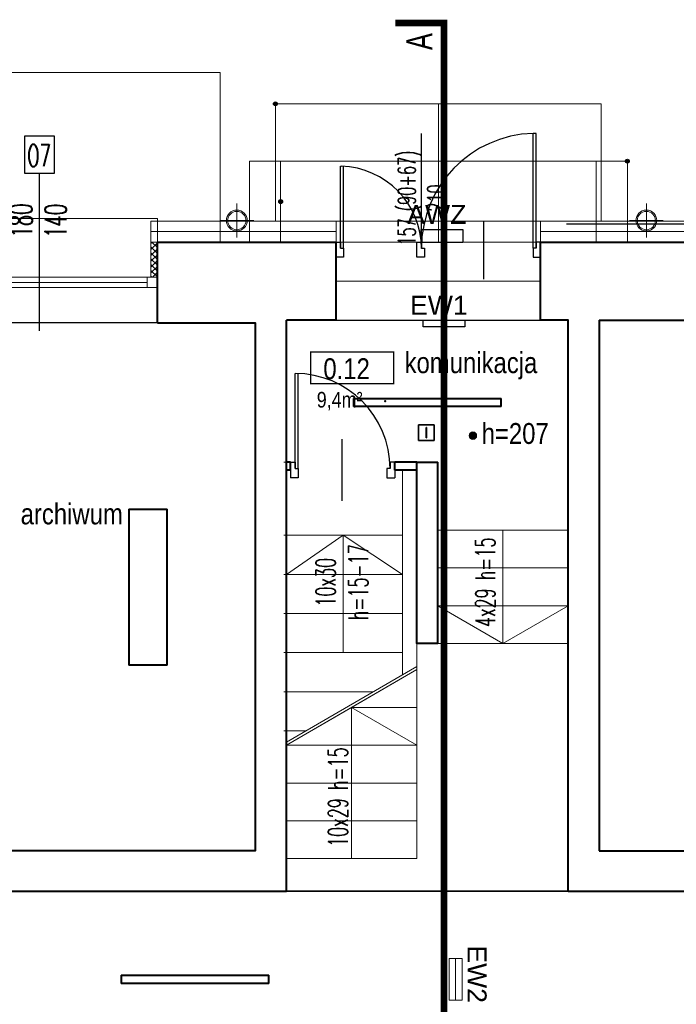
# Model space of a CAD drawing. Header units: millimetres. Extents: x -2616 to 3840, y -7331 to 10340.
# Tile 13 of 22: x 1464 to 1968, y 4896 to 5652. Entities that reach past the tile are written whole.
import ezdxf
from ezdxf.enums import TextEntityAlignment as Align

# ---------------------------------------------------------------- set-up
doc = ezdxf.new("R2010")
doc.units = ezdxf.units.MM
for name, color, linetype, lineweight in [('#Warnice UG$0$0A_KONSTR', 8, 'Continuous', 40), ('#Warnice UG$0$0A_OCIEPLENIE', 8, 'Continuous', 0), ('#Warnice UG$0$0A_OPISY POM', 8, 'Continuous', 9), ('#Warnice UG$0$0A_POMOCNICZE', 8, 'Continuous', 9), ('#Warnice UG$0$0A_STOLARKA', 8, 'Continuous', 9), ('#Warnice UG$0$A_WIDOK', 8, 'Continuous', 15)]:
    doc.layers.add(name, color=color, linetype=linetype, lineweight=lineweight)
for name, color, linetype in [('#Warnice UG$0$0A_OPISY OKIEN', 8, 'Continuous'), ('#Warnice UG$0$_a_drzwi', 8, 'Continuous'), ('#Warnice UG$0$Opisy', 8, 'Continuous'), ('DLX_BLD1_LUM', 5, 'Continuous'), ('LUXIONA', 5, 'Continuous'), ('PODKŁAD', 8, 'Continuous')]:
    doc.layers.add(name, color=color, linetype=linetype)
doc.styles.add('#Warnice UG$0$1', font='simplex.shx', dxfattribs={"width": 0.6})
doc.styles.add('#Warnice UG$0$m1_romans', font='romans.shx', dxfattribs={"width": 0.8})
doc.styles.get("Standard").update_dxf_attribs({"font": 'arial.ttf'})

# ---------------------------------------------------------------- blocks, each defined once
blk = doc.blocks.new('#Warnice UG$0$A$C1b4442ac')
at = {"layer": '#Warnice UG$0$_a_drzwi'}
for p, q in [((-5.86, 1.17), (-5.86, 89.14)), ((-3.52, 89.14), (-5.86, 89.14)), ((-3.52, 1.17), (-3.52, 89.14)), ((-153.48, 63.99), (-153.02, 63.99)), ((-153.48, 1.17), (-153.48, 63.99)), ((-151.14, 1.17), (-151.14, 63.91)), ((-157, 5.86), (-153.48, 5.86)), ((-157, -5.86), (-157, 5.86)), ((-153.48, 5.86), (-153.48, 1.17)), ((-153.48, 1.17), (-151.14, 1.17)), ((-151.14, 1.17), (-151.14, -5.86)), ((-95, 5.86), (-91.48, 5.86)), ((-95, -5.86), (-95, 5.86)), ((-91.48, 5.86), (-91.48, 1.17)), ((-91.48, 1.17), (-89.14, 1.17)), ((-89.14, 1.17), (-89.14, -5.86)), ((-5.86, 1.17), (-5.86, -5.86)), ((-3.52, 1.17), (-5.86, 1.17)), ((-3.52, 5.86), (-3.52, 1.17)), ((0, 5.86), (-3.52, 5.86)), ((0, -5.86), (0, 5.86)), ((-151.14, -5.86), (-157, -5.86)), ((-89.14, -5.86), (-95, -5.86)), ((-5.86, -5.86), (0, -5.86))]:
    blk.add_line(p, q, dxfattribs=at)
for centre, radius, start, end in [((-3.46, 1.15), 88.02, 91.56374, 179.9847), ((-154.74, 0.75), 63.26, 0.0153, 88.43626)]:
    blk.add_arc(centre, radius, start, end, dxfattribs=at)
blk = doc.blocks.new('#Warnice UG$0$A$C372b6b25')
at = {"layer": '#Warnice UG$0$_a_drzwi'}
for p, q in [((3.33, -4.44), (3.33, 63.89)), ((5.56, -4.44), (5.56, 63.85)), ((37.04, 16.67), (37.04, -27.78)), ((0, 0), (3.33, 0)), ((3.33, 0), (3.33, -4.44)), ((3.33, -4.44), (5.56, -4.44)), ((5.56, -4.44), (5.56, -11.11)), ((69.44, -4.44), (69.44, -11.11)), ((71.67, -4.44), (69.44, -4.44)), ((71.67, 0), (71.67, -4.44)), ((75, 0), (71.67, 0)), ((5.56, -11.11), (0, -11.11)), ((69.44, -11.11), (75, -11.11))]:
    blk.add_line(p, q, dxfattribs=at)
for points in [[(0, 0), (0, -11.11)], [(75, 0), (75, -11.11)]]:
    blk.add_lwpolyline(points, dxfattribs=at)
blk.add_arc((3.33, -4.44), 68.33, 0, 90, dxfattribs=at)
blk = doc.blocks.new('#Warnice UG')
at = {"layer": '#Warnice UG$0$0A_OCIEPLENIE', "transparency": 33554687}
h = blk.add_hatch(dxfattribs=at)
h.set_pattern_fill('ANSI37', color=256)
h.set_pattern_definition([(45, (-100, -60), (-2.24506403, 2.24506403), []), (135, (-100, -60), (-2.24506403, -2.24506403), [])])
h.paths.add_polyline_path([(13134.56, 11734.95), (13129.56, 11734.95), (13129.56, 11707.95), (13134.56, 11707.95)])
h.paths.add_polyline_path([(12958.56, 11734.95), (12953.56, 11734.95), (12953.56, 11707.95), (12958.56, 11707.95)])
at = {"layer": '#Warnice UG$0$0A_OPISY OKIEN', "transparency": 33554687}
h = blk.add_hatch(color=256, dxfattribs=at)
h.dxf.hatch_style = 1
h.paths.add_polyline_path([(13223.57, 11840.95, -1), (13226.56, 11840.95, -1)])
h = blk.add_hatch(color=256, dxfattribs=at)
h.dxf.hatch_style = 1
h.paths.add_polyline_path([(13496.56, 11796.95, 1), (13493.57, 11796.95, 1)])
h = blk.add_hatch(color=256, dxfattribs=at)
h.dxf.hatch_style = 1
h.paths.add_polyline_path([(13227.57, 11765.95, -1), (13230.56, 11765.95, -1)])
at = {"layer": '#Warnice UG$0$0A_OPISY POM', "transparency": 33554687}
h = blk.add_hatch(color=256, dxfattribs=at)
h.dxf.hatch_style = 1
h.paths.add_polyline_path([(13379.46, 11586.4, 1), (13373.72, 11586.4, 1)])
at = {"layer": '#Warnice UG$0$0A_KONSTR'}
for p in [(13333.56, 11565.95), (13349.56, 11426.95)]:
    blk.add_line(p, (13349.56, 11565.95), dxfattribs=at)
for points in [[(13134.56, 11672.95), (13134.56, 11734.95)], [(13134.56, 11734.95), (13271.56, 11734.95)], [(13271.56, 11674.95), (13271.56, 11734.95)], [(13428.56, 11674.95), (13428.56, 11734.95)], [(13428.56, 11734.95), (13574.56, 11734.95)], [(13134.56, 11672.95), (13209.56, 11672.95), (13209.56, 11267.95), (12980.56, 11267.95)], [(13233.56, 11236.95), (13233.56, 11674.95)], [(13271.56, 11674.95), (13233.56, 11674.95)], [(13449.56, 11236.95), (13449.56, 11674.95), (13428.56, 11674.95)], [(13473.56, 11674.95), (13473.56, 11267.95)], [(13473.56, 11674.95), (13574.56, 11674.95)], [(13236.56, 11565.95), (13233.56, 11565.95)], [(13236.56, 11559.95), (13236.56, 11565.95)], [(13333.56, 11565.95), (13316.56, 11565.95)], [(13316.56, 11559.95), (13316.56, 11565.95)], [(13349.56, 11426.95), (13333.56, 11426.95), (13333.56, 11565.95)], [(13236.56, 11559.95), (13233.56, 11559.95)], [(13333.56, 11559.95), (13316.56, 11559.95)], [(13473.56, 11267.95), (13623.56, 11267.95)], [(12980.56, 11236.95), (13233.56, 11236.95)], [(13449.56, 11236.95), (13623.56, 11236.95)]]:
    blk.add_lwpolyline(points, dxfattribs=at)
blk.add_point((13309.21, 11612.83), dxfattribs=at)
at = {"layer": '#Warnice UG$0$0A_OCIEPLENIE'}
for points in [[(13350.06, 11840.95), (13350.06, 11750.95)], [(13134.56, 11734.95), (13129.56, 11734.95), (13129.56, 11750.95), (13271.56, 11750.95), (13271.56, 11734.95)], [(13428.56, 11734.95), (13428.56, 11750.95), (13579.56, 11750.95), (13579.56, 11734.95), (13574.56, 11734.95)], [(13129.56, 11734.95), (13129.56, 11707.95)], [(13271.56, 11704.95), (13428.56, 11704.95)]]:
    blk.add_lwpolyline(points, dxfattribs=at)
at = {"layer": '#Warnice UG$0$0A_OCIEPLENIE', "ltscale": 0.75}
for points in [[(13129.56, 11742.95), (13271.56, 11742.95)], [(13428.56, 11742.95), (13579.56, 11742.95)]]:
    blk.add_lwpolyline(points, dxfattribs=at)
at = {"layer": '#Warnice UG$0$0A_OPISY OKIEN'}
for centre in [(13225.06, 11840.95), (13495.06, 11796.95), (13229.06, 11765.95)]:
    blk.add_circle(centre, 1.5, dxfattribs=at)
at = {"layer": '#Warnice UG$0$0A_OPISY POM', "const_width": 1}
blk.add_lwpolyline([(13252.12, 11650.57), (13315.87, 11650.57), (13315.87, 11626.34), (13252.12, 11626.34)], close=True, dxfattribs=at)
at = {"layer": '#Warnice UG$0$0A_OPISY POM'}
blk.add_circle((13376.59, 11586.4), 2.87, dxfattribs=at)
at = {"layer": '#Warnice UG$0$0A_POMOCNICZE', "ltscale": 3}
for p, q in [((13449.56, 11513.95), (13349.56, 11513.95)), ((13449.56, 11484.95), (13349.56, 11484.95)), ((13449.56, 11455.95), (13349.56, 11455.95)), ((13449.56, 11426.95), (13349.56, 11426.95)), ((13283.56, 11377.95), (13333.56, 11377.95)), ((13233.56, 11348.95), (13333.56, 11348.95)), ((13233.56, 11319.95), (13333.56, 11319.95)), ((13233.56, 11290.95), (13333.56, 11290.95)), ((13233.56, 11261.95), (13333.56, 11261.95))]:
    blk.add_line(p, q, dxfattribs=at)
at = {"layer": '#Warnice UG$0$0A_POMOCNICZE', "ltscale": 0.01, "const_width": 5}
blk.add_lwpolyline([(13354.45, 11865.49), (13354.45, 11902.99), (13316.95, 11902.99)], dxfattribs=at)
at = {"layer": '#Warnice UG$0$0A_POMOCNICZE', "const_width": 5}
blk.add_lwpolyline([(13354.45, 11865.49), (13354.45, 10461.22)], dxfattribs=at)
at = {"layer": '#Warnice UG$0$0A_POMOCNICZE'}
for points in [[(12669.56, 11734.95), (12669.56, 11864.95), (13182.56, 11864.95), (13182.56, 11734.95)], [(13205.06, 11734.95), (13205.06, 11796.95)], [(13495.06, 11796.95), (13205.06, 11796.95)], [(13350.06, 11734.95), (13350.06, 11796.95)], [(13495.06, 11734.95), (13495.06, 11796.95)], [(13205.06, 11734.95), (13495.06, 11734.95)]]:
    blk.add_lwpolyline(points, dxfattribs=at)
at = {"layer": '#Warnice UG$0$0A_POMOCNICZE', "ltscale": 3}
for points in [[(13225.06, 11840.95), (13475.06, 11840.95), (13475.06, 11750.95), (13225.06, 11750.95), (13225.06, 11840.95)], [(13399.56, 11513.95), (13399.56, 11426.95), (13449.56, 11455.95), (13399.56, 11426.95), (13349.56, 11455.95)], [(13233.56, 11479.95), (13277.06, 11509.95), (13322.56, 11479.95)], [(13277.06, 11509.95), (13277.06, 11419.95)], [(13333.56, 11426.95), (13333.56, 11261.95)], [(13233.56, 11351.25), (13333.56, 11409.25)], [(13283.56, 11261.95), (13283.56, 11377.95), (13233.56, 11348.95), (13333.56, 11406.95), (13283.56, 11377.95), (13333.56, 11348.95)]]:
    blk.add_lwpolyline(points, dxfattribs=at)
at = {"layer": '#Warnice UG$0$0A_POMOCNICZE', "ltscale": 50, "const_width": 1}
blk.add_lwpolyline([(14334.77, 11804.81), (14026.15, 11748.85), (13448.14, 11748.85)], dxfattribs=at)
at = {"layer": '#Warnice UG$0$0A_POMOCNICZE'}
blk.add_lwpolyline([(13229.06, 11796.95), (13229.06, 11734.95), (13471.06, 11734.95), (13471.06, 11796.95)], close=True, dxfattribs=at)
at = {"layer": '#Warnice UG$0$0A_POMOCNICZE', "ltscale": 0.5}
for points in [[(13236.56, 11565.95), (13231.56, 11565.95)], [(13322.56, 11565.95), (13316.56, 11565.95)], [(13322.56, 11402.87), (13322.56, 11559.95)], [(13231.56, 11509.95), (13322.56, 11509.95)], [(13231.56, 11479.95), (13322.56, 11479.95)], [(13231.56, 11449.95), (13322.56, 11449.95)], [(13231.56, 11419.95), (13322.56, 11419.95)], [(13231.56, 11389.95), (13300.3, 11389.95)], [(13231.56, 11359.95), (13248.57, 11359.95)]]:
    blk.add_lwpolyline(points, dxfattribs=at)
at = {"layer": '#Warnice UG$0$0A_STOLARKA'}
for p, q in [((12953.56, 11707.95), (13134.56, 11707.95)), ((12953.56, 11699.95), (13134.56, 11699.95)), ((12961.56, 11703.95), (13126.56, 11703.95))]:
    blk.add_line(p, q, dxfattribs=at)
for points in [[(13134.56, 11752.95), (12953.56, 11752.95), (12953.56, 11672.95), (13134.56, 11672.95)], [(13134.56, 11699.95), (13134.56, 11707.95), (13126.56, 11707.95), (13126.56, 11699.95)]]:
    blk.add_lwpolyline(points, close=True, dxfattribs=at)
at = {"layer": '#Warnice UG$0$_a_drzwi'}
blk.add_line((13384.74, 11751), (13384.74, 11706.56), dxfattribs=at)
blk.add_lwpolyline([(13337.08, 11729.85), (13337.08, 11818.22)], dxfattribs=at)
at = {"layer": '#Warnice UG$0$A_WIDOK', "ltscale": 10}
for points in [[(13195.43, 11738.41), (13195.43, 11764.41)], [(13509.66, 11738.41), (13509.66, 11764.41)], [(13208.43, 11751.41), (13182.43, 11751.41)], [(13522.66, 11751.41), (13496.66, 11751.41)]]:
    blk.add_lwpolyline(points, dxfattribs=at)
at = {"layer": '#Warnice UG$0$A_WIDOK'}
for centre in [(13195.43, 11751.41), (13509.66, 11751.41)]:
    blk.add_circle(centre, 8, dxfattribs=at)
at = {"layer": '#Warnice UG$0$A_WIDOK', "ltscale": 10}
for centre in [(13195.43, 11751.41), (13509.66, 11751.41)]:
    blk.add_circle(centre, 7, dxfattribs=at)
at = {"layer": '#Warnice UG$0$Opisy'}
blk.add_line((13044.06, 11666.82), (13044.06, 11787.57), dxfattribs=at)
blk.add_lwpolyline([(13032.77, 11787.57), (13032.77, 11816.47), (13055.35, 11816.47), (13055.35, 11787.57)], close=True, dxfattribs=at)
at = {"layer": 'Defpoints'}
for points in [[(12880.56, 11267.95), (13209.56, 11267.95), (13209.56, 11672.95), (12880.56, 11672.95)], [(13233.56, 11674.95), (13449.56, 11674.95), (13449.56, 11236.95), (13233.56, 11236.95)], [(13473.56, 11674.95), (14313.56, 11674.95), (14313.56, 11267.95), (14097.56, 11267.95), (14097.56, 11308.95), (13967.56, 11308.95), (13967.56, 11267.95), (13473.56, 11267.95)], [(12457.56, 11236.95), (14314.56, 11236.95), (14314.56, 11081.95), (12457.56, 11081.95)]]:
    blk.add_lwpolyline(points, close=True, dxfattribs=at)
at = {"layer": '#Warnice UG$0$0A_POMOCNICZE', "ltscale": 0.5, "xscale": 1.066666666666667, "yscale": 1.066666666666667, "zscale": 1.066666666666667}
blk.add_blockref('#Warnice UG$0$A$C372b6b25', (13236.56, 11565.95), dxfattribs=at)
at = {"layer": '#Warnice UG$0$_a_drzwi'}
blk.add_blockref('#Warnice UG$0$A$C1b4442ac', (13428.56, 11729.09), dxfattribs=at)
at = {"layer": '#Warnice UG$0$0A_OPISY POM', "attachment_point": 9, "line_spacing_factor": 0.8, "style": '#Warnice UG$0$m1_romans'}
for s, insert, char_height, width in [('\\pxql;{\\fArial Narrow|b0|i0|c238|p34;\\W1;komunikacja}', (13699.45, 11629.54), 16, 375.2999), ('{\\fArial Narrow|b0|i0|c238|p34;\\W1;0.12}', (13297.52, 11629.54), 16, 375.2999), ('\\pxql;{\\fArial Narrow|b0|i0|c238|p34;\\W1;9,4m²}', (13353.64, 11605.72), 12, 96.8644), ('\\pxql;{\\fArial Narrow|b0|i0|c238|p34;\\W1;h=207}', (13480.16, 11579.83), 16, 96.8644), ('\\pxql;{\\fArial Narrow|b0|i0|c238|p34;\\W1;archiwum}', (13404.9, 11518.13), 16, 375.2999)]:
    blk.add_mtext(s, dxfattribs=dict(at, insert=insert, char_height=char_height, width=width))
at = {"layer": '#Warnice UG$0$0A_POMOCNICZE', "ltscale": 0.01, "insert": (13325.56, 11895.24), "char_height": 20, "width": 48, "attachment_point": 3, "rotation": 90, "line_spacing_factor": 0.8, "style": '#Warnice UG$0$m1_romans'}
blk.add_mtext('{\\W0.7;\\fArial|b0|i0|c238|p34;A}', dxfattribs=at)
at = {"layer": '#Warnice UG$0$Opisy', "width": 158.6274, "attachment_point": 5, "rotation": 90, "style": '#Warnice UG$0$1'}
for s, insert, char_height in [('157 (90+67)\\P210', (13337.16, 11768.67), 13.5), ('180', (13030.08, 11751.45), 16.8), ('140', (13056.5, 11751.17), 16.8), ('4x29 h=15', (13386.04, 11473.91), 15), ('10x30 \\Ph=15-17', (13276.14, 11473.91), 15), ('10x29 h=15', (13273.04, 11309.07), 15)]:
    blk.add_mtext(s, dxfattribs=dict(at, insert=insert, char_height=char_height))
at = {"layer": '#Warnice UG$0$Opisy', "insert": (13043.71, 11801.3), "char_height": 16.8, "width": 158.6274, "attachment_point": 5, "style": '#Warnice UG$0$1'}
blk.add_mtext('O7', dxfattribs=at)
blk = doc.blocks.new('HWM')
at = {"layer": 'LUXIONA'}
blk.add_lwpolyline([(160, -50), (-160, -50), (-160, 50), (160, 50)], close=True, dxfattribs=at)
blk.add_attdef('OZNACZENIE', text='', height=145.9, dxfattribs=at).set_placement((-39.7, 92.1), align=Align.CENTER)
blk = doc.blocks.new('Ewakuacyjna Jednostronna')
at = {"layer": 'LUXIONA'}
blk.add_lwpolyline([(160, 0), (-160, 0), (-160, 50), (160, 50)], close=True, dxfattribs=at)
blk.add_attdef('OZNACZENIE', text='', height=145.9, dxfattribs=at).set_placement((-39.7, 92.1), align=Align.CENTER)
blk = doc.blocks.new('Ewakuacyjna Dwustronna')
at = {"layer": 'LUXIONA', "lineweight": 0}
for points in [[(160, 0), (-160, 0), (-160, 50), (160, 50)], [(160, -50), (-160, -50), (-160, 0), (160, 0)]]:
    blk.add_lwpolyline(points, close=True, dxfattribs=at)
blk.add_attdef('OZNACZENIE', text='', height=145.9, dxfattribs=at).set_placement((-39.7, 92.1), align=Align.CENTER)

msp = doc.modelspace()

# ---------------------------------------------------------------- linework, layer by layer
at = {"layer": 'DLX_BLD1_LUM'}
for points in [[(1833.5, 5361.12, 0), (1720.3, 5361.12, 0)], [(1720.3, 5361.12, 0), (1720.3, 5361.12, 0)], [(1720.3, 5361.12, 0), (1833.5, 5361.12, 0)], [(1720.3, 5361.12, 0), (1720.3, 5354.82, 0)], [(1720.3, 5354.82, 0), (1720.3, 5361.12, 0)], [(1720.3, 5361.12, 0), (1720.3, 5361.12, 0)], [(1720.3, 5354.82, 0), (1720.3, 5361.12, 0)], [(1720.3, 5361.12, 0), (1833.5, 5361.12, 0)], [(1720.3, 5361.12, 0), (1720.3, 5354.82, 0)], [(1833.5, 5361.12, 0), (1720.3, 5361.12, 0)], [(1833.25, 5360.87, 0), (1720.55, 5360.87, 0)], [(1720.55, 5360.87, 0), (1720.55, 5355.07, 0)], [(1720.55, 5360.87, 0), (1833.25, 5360.87, 0)], [(1720.55, 5355.07, 0), (1720.55, 5360.87, 0)], [(1833.25, 5355.07, 0), (1833.25, 5360.87, 0)], [(1833.25, 5360.87, 0), (1833.25, 5355.07, 0)], [(1833.5, 5361.12, 0), (1833.5, 5361.12, 0)], [(1833.5, 5354.82, 0), (1833.5, 5361.12, 0)], [(1833.5, 5361.12, 0), (1833.5, 5361.12, 0)], [(1833.5, 5361.12, 0), (1833.5, 5354.82, 0)], [(1833.5, 5361.12, 0), (1833.5, 5354.82, 0)], [(1833.5, 5354.82, 0), (1833.5, 5361.12, 0)], [(1720.3, 5354.82, 0), (1720.3, 5354.82, 0)], [(1720.3, 5354.82, 0), (1833.5, 5354.82, 0)], [(1833.5, 5354.82, 0), (1720.3, 5354.82, 0)], [(1720.3, 5354.82, 0), (1720.3, 5354.82, 0)], [(1833.5, 5354.82, 0), (1720.3, 5354.82, 0)], [(1720.3, 5354.82, 0), (1833.5, 5354.82, 0)], [(1720.55, 5355.07, 0), (1833.25, 5355.07, 0)], [(1833.25, 5355.07, 0), (1720.55, 5355.07, 0)], [(1833.5, 5354.82, 0), (1833.5, 5354.82, 0)], [(1833.5, 5354.82, 0), (1833.5, 5354.82, 0)], [(1770.25, 5328.92, 0), (1770.25, 5340.92, 0)], [(1770.25, 5340.92, 0), (1770.25, 5340.92, 0)], [(1770.25, 5340.92, 0), (1770.25, 5328.92, 0)], [(1770.25, 5340.92, 0), (1782.25, 5340.92, 0)], [(1782.25, 5340.92, 0), (1770.25, 5340.92, 0)], [(1770.25, 5340.92, 0), (1770.25, 5340.92, 0)], [(1770.25, 5340.92, 0), (1770.25, 5328.92, 0)], [(1782.25, 5340.92, 0), (1770.25, 5340.92, 0)], [(1770.25, 5328.92, 0), (1770.25, 5340.92, 0)], [(1770.25, 5340.92, 0), (1782.25, 5340.92, 0)], [(1782.25, 5340.92, 0), (1782.25, 5328.92, 0)], [(1782.25, 5328.92, 0), (1782.25, 5340.92, 0)], [(1782.25, 5340.92, 0), (1782.25, 5340.92, 0)], [(1782.25, 5340.92, 0), (1782.25, 5340.92, 0)], [(1782.25, 5328.92, 0), (1782.25, 5340.92, 0)], [(1782.25, 5340.92, 0), (1782.25, 5328.92, 0)], [(1776.15, 5338.92, 0), (1776.15, 5330.92, 0)], [(1776.35, 5338.92, 0), (1776.15, 5338.92, 0)], [(1776.15, 5330.92, 0), (1776.15, 5338.92, 0)], [(1776.15, 5338.92, 0), (1776.35, 5338.92, 0)], [(1776.35, 5330.92, 0), (1776.35, 5338.92, 0)], [(1776.35, 5338.92, 0), (1776.35, 5330.92, 0)], [(1782.25, 5328.92, 0), (1770.25, 5328.92, 0)], [(1770.25, 5328.92, 0), (1770.25, 5328.92, 0)], [(1770.25, 5328.92, 0), (1782.25, 5328.92, 0)], [(1770.25, 5328.92, 0), (1770.25, 5328.92, 0)], [(1770.25, 5328.92, 0), (1782.25, 5328.92, 0)], [(1782.25, 5328.92, 0), (1770.25, 5328.92, 0)], [(1776.15, 5330.92, 0), (1776.35, 5330.92, 0)], [(1776.35, 5330.92, 0), (1776.15, 5330.92, 0)], [(1782.25, 5328.92, 0), (1782.25, 5328.92, 0)], [(1782.25, 5328.92, 0), (1782.25, 5328.92, 0)], [(1547.85, 5156.47, 0), (1547.85, 5276.07, 0)], [(1547.85, 5276.07, 0), (1547.85, 5276.07, 0)], [(1547.85, 5276.07, 0), (1547.85, 5156.47, 0)], [(1547.85, 5276.07, 0), (1577.45, 5276.07, 0)], [(1577.45, 5276.07, 0), (1547.85, 5276.07, 0)], [(1547.85, 5276.07, 0), (1547.85, 5276.07, 0)], [(1547.85, 5276.07, 0), (1547.85, 5156.47, 0)], [(1577.45, 5276.07, 0), (1547.85, 5276.07, 0)], [(1547.85, 5156.47, 0), (1547.85, 5276.07, 0)], [(1547.85, 5276.07, 0), (1577.45, 5276.07, 0)], [(1548.1, 5275.82, 0), (1548.1, 5156.72, 0)], [(1577.2, 5275.82, 0), (1548.1, 5275.82, 0)], [(1548.1, 5156.72, 0), (1548.1, 5275.82, 0)], [(1548.1, 5275.82, 0), (1577.2, 5275.82, 0)], [(1577.2, 5156.72, 0), (1577.2, 5275.82, 0)], [(1577.2, 5275.82, 0), (1577.2, 5156.72, 0)], [(1577.45, 5276.07, 0), (1577.45, 5156.47, 0)], [(1577.45, 5156.47, 0), (1577.45, 5276.07, 0)], [(1577.45, 5276.07, 0), (1577.45, 5276.07, 0)], [(1577.45, 5276.07, 0), (1577.45, 5276.07, 0)], [(1577.45, 5156.47, 0), (1577.45, 5276.07, 0)], [(1577.45, 5276.07, 0), (1577.45, 5156.47, 0)], [(1577.45, 5156.47, 0), (1547.85, 5156.47, 0)], [(1547.85, 5156.47, 0), (1547.85, 5156.47, 0)], [(1547.85, 5156.47, 0), (1577.45, 5156.47, 0)], [(1547.85, 5156.47, 0), (1547.85, 5156.47, 0)], [(1547.85, 5156.47, 0), (1577.45, 5156.47, 0)], [(1577.45, 5156.47, 0), (1547.85, 5156.47, 0)], [(1548.1, 5156.72, 0), (1577.2, 5156.72, 0)], [(1577.2, 5156.72, 0), (1548.1, 5156.72, 0)], [(1577.45, 5156.47, 0), (1577.45, 5156.47, 0)], [(1577.45, 5156.47, 0), (1577.45, 5156.47, 0)], [(1655.22, 4918.67, 0), (1542.02, 4918.67, 0)], [(1542.02, 4918.67, 0), (1542.02, 4918.67, 0)], [(1542.02, 4918.67, 0), (1655.22, 4918.67, 0)], [(1542.02, 4918.67, 0), (1542.02, 4912.37, 0)], [(1542.02, 4912.37, 0), (1542.02, 4918.67, 0)], [(1542.02, 4918.67, 0), (1542.02, 4918.67, 0)], [(1542.02, 4912.37, 0), (1542.02, 4918.67, 0)], [(1542.02, 4918.67, 0), (1655.22, 4918.67, 0)], [(1542.02, 4918.67, 0), (1542.02, 4912.37, 0)], [(1655.22, 4918.67, 0), (1542.02, 4918.67, 0)], [(1654.97, 4918.42, 0), (1542.27, 4918.42, 0)], [(1542.27, 4918.42, 0), (1542.27, 4912.62, 0)], [(1542.27, 4918.42, 0), (1654.97, 4918.42, 0)], [(1542.27, 4912.62, 0), (1542.27, 4918.42, 0)], [(1654.97, 4912.62, 0), (1654.97, 4918.42, 0)], [(1654.97, 4918.42, 0), (1654.97, 4912.62, 0)], [(1655.22, 4918.67, 0), (1655.22, 4918.67, 0)], [(1655.22, 4912.37, 0), (1655.22, 4918.67, 0)], [(1655.22, 4918.67, 0), (1655.22, 4918.67, 0)], [(1655.22, 4918.67, 0), (1655.22, 4912.37, 0)], [(1655.22, 4918.67, 0), (1655.22, 4912.37, 0)], [(1655.22, 4912.37, 0), (1655.22, 4918.67, 0)], [(1542.02, 4912.37, 0), (1542.02, 4912.37, 0)], [(1542.02, 4912.37, 0), (1655.22, 4912.37, 0)], [(1655.22, 4912.37, 0), (1542.02, 4912.37, 0)], [(1542.02, 4912.37, 0), (1542.02, 4912.37, 0)], [(1655.22, 4912.37, 0), (1542.02, 4912.37, 0)], [(1542.02, 4912.37, 0), (1655.22, 4912.37, 0)], [(1542.27, 4912.62, 0), (1654.97, 4912.62, 0)], [(1654.97, 4912.62, 0), (1542.27, 4912.62, 0)], [(1655.22, 4912.37, 0), (1655.22, 4912.37, 0)], [(1655.22, 4912.37, 0), (1655.22, 4912.37, 0)]]:
    msp.add_polyline3d(points, dxfattribs=at)

# ---------------------------------------------------------------- block references
at = {"layer": 'LUXIONA', "xscale": 0.1, "yscale": 0.1, "zscale": 0.1}
msp.add_blockref('HWM', (1788.19, 5485.77), dxfattribs=at).add_auto_attribs({'OZNACZENIE': 'AWZ'})
at = {"layer": 'LUXIONA', "lineweight": 0, "xscale": 0.1, "yscale": 0.1, "zscale": 0.1}
msp.add_blockref('Ewakuacyjna Jednostronna', (1789.78, 5416.07), dxfattribs=at).add_auto_attribs({'OZNACZENIE': 'EW1'})
at = {"layer": 'LUXIONA', "xscale": 0.1, "yscale": 0.1, "zscale": 0.1, "rotation": 270}
msp.add_blockref('Ewakuacyjna Dwustronna', (1798.6, 4915.51), dxfattribs=at).add_auto_attribs({'OZNACZENIE': 'EW2'})
at = {"layer": 'PODKŁAD'}
msp.add_blockref('#Warnice UG', (-11564.68, -6253.84), dxfattribs=at)

doc.saveas('drawing.dxf')
